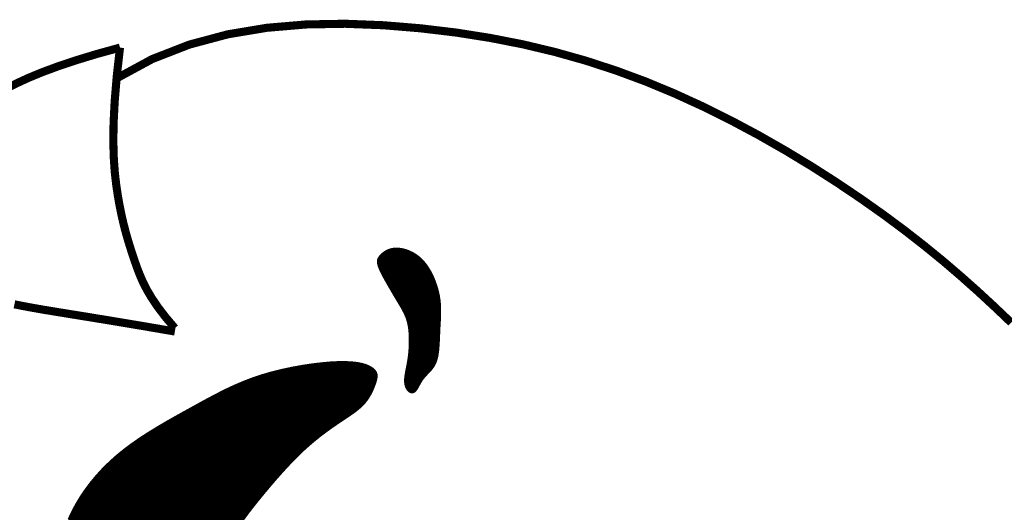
# Model space of a CAD drawing. Extents: x 0 to 11, y -19.5 to -11.
# Tile 139 of 144: x 1.852 to 2.131, y -18.16 to -18.02. Entities that reach past the tile are written whole.
import ezdxf

# ---------------------------------------------------------------- set-up
doc = ezdxf.new("R2010")
doc.units = 0
doc.header["$MEASUREMENT"] = 0
doc.layers.add('FACE', color=160, linetype='CONTINUOUS')

msp = doc.modelspace()

# ---------------------------------------------------------------- hatches: boundary and pattern name
at = {"layer": 'FACE', "linetype": 'Continuous'}
h = msp.add_hatch(dxfattribs=at)
h.set_pattern_fill('NET3', scale=0.001151, angle=-90, style=0)
h.set_pattern_definition([(270, (-0.7490775, -16.2170827), (0.000143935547, -3e-20), []), (330, (-0.7490775, -16.2170827), (7.19677734e-05, 0.00012465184), []), (30, (-0.7490775, -16.2170827), (-7.19677734e-05, 0.00012465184), [])])
h.paths.add_polyline_path([(1.90199, -18.22288), (1.90249, -18.22392), (1.90273, -18.22479), (1.90274, -18.22549), (1.90254, -18.22604), (1.90218, -18.22645), (1.90168, -18.22675), (1.90108, -18.22694), (1.9004, -18.22704), (1.89969, -18.22707), (1.89896, -18.22702), (1.89823, -18.22692), (1.89752, -18.22676), (1.89686, -18.22656), (1.89625, -18.22632), (1.89573, -18.22605), (1.89531, -18.22575), (1.89501, -18.22544), (1.89482, -18.22512), (1.89476, -18.22479), (1.89482, -18.22446), (1.895, -18.22413), (1.89529, -18.2238), (1.89571, -18.22347), (1.89624, -18.22316), (1.89689, -18.22287), (1.89762, -18.22261), (1.8984, -18.2224), (1.89921, -18.22227), (1.9, -18.22223), (1.90075, -18.22231), (1.90142, -18.22252)])
h.paths.add_polyline_path([(1.95457, -18.08701), (1.95489, -18.0867), (1.95527, -18.08639), (1.9557, -18.08609), (1.95618, -18.08581), (1.95673, -18.08558), (1.95734, -18.08539), (1.95802, -18.08527), (1.95877, -18.08523), (1.95959, -18.08527), (1.96047, -18.08541), (1.9614, -18.08566), (1.96235, -18.08601), (1.9633, -18.08648), (1.96425, -18.08706), (1.96517, -18.08777), (1.96605, -18.08862), (1.96686, -18.08959), (1.96762, -18.09068), (1.9683, -18.09185), (1.96892, -18.0931), (1.96946, -18.09439), (1.96991, -18.09571), (1.97029, -18.09702), (1.97058, -18.09831), (1.97078, -18.09957), (1.9709, -18.10078), (1.97096, -18.10197), (1.97096, -18.10314), (1.97093, -18.10431), (1.97088, -18.10548), (1.97081, -18.10665), (1.97074, -18.10785), (1.97069, -18.10908), (1.97064, -18.11031), (1.97058, -18.11154), (1.9705, -18.11274), (1.9704, -18.1139), (1.97025, -18.11499), (1.97005, -18.116), (1.96978, -18.11691), (1.96944, -18.1177), (1.96904, -18.11839), (1.9686, -18.119), (1.96812, -18.11955), (1.96763, -18.12007), (1.96714, -18.12057), (1.96667, -18.12107), (1.96623, -18.1216), (1.96582, -18.12216), (1.96546, -18.12275), (1.96512, -18.12334), (1.96481, -18.1239), (1.96452, -18.12442), (1.96423, -18.12487), (1.96394, -18.12523), (1.96364, -18.12548), (1.96333, -18.12559), (1.96302, -18.12559), (1.96271, -18.12547), (1.96241, -18.12526), (1.96213, -18.12496), (1.96189, -18.12459), (1.96169, -18.12417), (1.96154, -18.1237), (1.96145, -18.1232), (1.96141, -18.12268), (1.96141, -18.12213), (1.96146, -18.12156), (1.96153, -18.12098), (1.96163, -18.12038), (1.96174, -18.11978), (1.96186, -18.11917), (1.96198, -18.11857), (1.9621, -18.11795), (1.96221, -18.11732), (1.96232, -18.11667), (1.96242, -18.11598), (1.96252, -18.11526), (1.9626, -18.1145), (1.96266, -18.11368), (1.96272, -18.1128), (1.96275, -18.11188), (1.96276, -18.11092), (1.96274, -18.10995), (1.96269, -18.10898), (1.9626, -18.10802), (1.96247, -18.10708), (1.9623, -18.10619), (1.96207, -18.10535), (1.96181, -18.10455), (1.96151, -18.10381), (1.96119, -18.1031), (1.96084, -18.10242), (1.96048, -18.10177), (1.96011, -18.10114), (1.95974, -18.10053), (1.95938, -18.09993), (1.95903, -18.09933), (1.95867, -18.09873), (1.95831, -18.09813), (1.95795, -18.09751), (1.95758, -18.09687), (1.95719, -18.09621), (1.95679, -18.09552), (1.95638, -18.0948), (1.95595, -18.09405), (1.95553, -18.0933), (1.95513, -18.09256), (1.95476, -18.09183), (1.95442, -18.09114), (1.95414, -18.0905), (1.95392, -18.08992), (1.95378, -18.08941), (1.9537, -18.08896), (1.9537, -18.08857), (1.95376, -18.08822), (1.95388, -18.0879), (1.95406, -18.0876), (1.95429, -18.0873)])
edge = h.paths.add_edge_path()
edge.add_line((1.90175, -18.20727), (1.90338, -18.19997))
edge.add_line((1.90338, -18.19997), (1.90467, -18.19382))
edge.add_line((1.90467, -18.19382), (1.90569, -18.18867))
edge.add_line((1.90569, -18.18867), (1.90651, -18.18436))
edge.add_line((1.90651, -18.18436), (1.90721, -18.18076))
edge.add_line((1.90721, -18.18076), (1.90785, -18.1777))
edge.add_line((1.90785, -18.1777), (1.90851, -18.17504))
edge.add_line((1.90851, -18.17504), (1.90926, -18.17264))
edge.add_line((1.90926, -18.17264), (1.91016, -18.17035))
edge.add_line((1.91016, -18.17035), (1.9112, -18.16815))
edge.add_line((1.9112, -18.16815), (1.91236, -18.16602))
edge.add_line((1.91236, -18.16602), (1.91363, -18.16395))
edge.add_line((1.91363, -18.16395), (1.915, -18.16194))
edge.add_line((1.915, -18.16194), (1.91645, -18.15996))
edge.add_line((1.91645, -18.15996), (1.91796, -18.158))
edge.add_line((1.91796, -18.158), (1.91952, -18.15606))
edge.add_line((1.91952, -18.15606), (1.92111, -18.15412))
edge.add_line((1.92111, -18.15412), (1.92272, -18.1522))
edge.add_line((1.92272, -18.1522), (1.92435, -18.1503))
edge.add_line((1.92435, -18.1503), (1.92598, -18.14846))
edge.add_line((1.92598, -18.14846), (1.92762, -18.14667))
edge.add_line((1.92762, -18.14667), (1.92925, -18.14496))
edge.add_line((1.92925, -18.14496), (1.93086, -18.14334))
edge.add_line((1.93086, -18.14334), (1.93245, -18.14182))
edge.add_line((1.93245, -18.14182), (1.93401, -18.14043))
edge.add_line((1.93401, -18.14043), (1.93553, -18.13915))
edge.add_line((1.93553, -18.13915), (1.937, -18.13797))
edge.add_line((1.937, -18.13797), (1.93843, -18.13689))
edge.add_line((1.93843, -18.13689), (1.93979, -18.1359))
edge.add_line((1.93979, -18.1359), (1.94108, -18.135))
edge.add_line((1.94108, -18.135), (1.9423, -18.13417))
edge.add_line((1.9423, -18.13417), (1.94344, -18.13341))
edge.add_line((1.94344, -18.13341), (1.94448, -18.13271))
edge.add_line((1.94448, -18.13271), (1.94544, -18.13206))
edge.add_line((1.94544, -18.13206), (1.94633, -18.13144))
edge.add_line((1.94633, -18.13144), (1.94713, -18.13084))
edge.add_line((1.94713, -18.13084), (1.94787, -18.13025))
edge.add_line((1.94787, -18.13025), (1.94855, -18.12966))
edge.add_line((1.94855, -18.12966), (1.94917, -18.12904))
edge.add_line((1.94917, -18.12904), (1.94974, -18.1284))
edge.add_line((1.94974, -18.1284), (1.95026, -18.12771))
edge.add_line((1.95026, -18.12771), (1.95074, -18.12699))
edge.add_line((1.95074, -18.12699), (1.95117, -18.12625))
edge.add_line((1.95117, -18.12625), (1.95156, -18.12551))
edge.add_line((1.95156, -18.12551), (1.9519, -18.12477))
edge.add_line((1.9519, -18.12477), (1.95219, -18.12405))
edge.add_line((1.95219, -18.12405), (1.95244, -18.12337))
edge.add_line((1.95244, -18.12337), (1.95265, -18.12274))
edge.add_line((1.95265, -18.12274), (1.9528, -18.12216))
edge.add_line((1.9528, -18.12216), (1.95291, -18.12163))
edge.add_line((1.95291, -18.12163), (1.95294, -18.12116))
edge.add_line((1.95294, -18.12116), (1.95291, -18.12072))
edge.add_line((1.95291, -18.12072), (1.95279, -18.1203))
edge.add_line((1.95279, -18.1203), (1.95258, -18.11992))
edge.add_line((1.95258, -18.11992), (1.95226, -18.11954))
edge.add_line((1.95226, -18.11954), (1.95184, -18.11918))
edge.add_line((1.95184, -18.11918), (1.95129, -18.11882))
edge.add_line((1.95129, -18.11882), (1.95059, -18.11847))
edge.add_line((1.95059, -18.11847), (1.94974, -18.11815))
edge.add_line((1.94974, -18.11815), (1.9487, -18.11787))
edge.add_line((1.9487, -18.11787), (1.94746, -18.11764))
edge.add_line((1.94746, -18.11764), (1.94599, -18.11748))
edge.add_line((1.94599, -18.11748), (1.94428, -18.1174))
edge.add_line((1.94428, -18.1174), (1.9423, -18.11741))
edge.add_line((1.9423, -18.11741), (1.94004, -18.11752))
edge.add_line((1.94004, -18.11752), (1.93755, -18.11774))
edge.add_line((1.93755, -18.11774), (1.93487, -18.11806))
edge.add_line((1.93487, -18.11806), (1.93207, -18.11848))
edge.add_line((1.93207, -18.11848), (1.92919, -18.119))
edge.add_line((1.92919, -18.119), (1.92629, -18.11962))
edge.add_line((1.92629, -18.11962), (1.92342, -18.12033))
edge.add_line((1.92342, -18.12033), (1.92063, -18.12114))
edge.add_line((1.92063, -18.12114), (1.91797, -18.12203))
edge.add_line((1.91797, -18.12203), (1.91542, -18.12301))
edge.add_line((1.91542, -18.12301), (1.91295, -18.12406))
edge.add_line((1.91295, -18.12406), (1.91055, -18.12518))
edge.add_line((1.91055, -18.12518), (1.90819, -18.12637))
edge.add_line((1.90819, -18.12637), (1.90584, -18.1276))
edge.add_line((1.90584, -18.1276), (1.90347, -18.12888))
edge.add_line((1.90347, -18.12888), (1.90108, -18.1302))
edge.add_line((1.90108, -18.1302), (1.89863, -18.13155))
edge.add_line((1.89863, -18.13155), (1.89614, -18.13294))
edge.add_line((1.89614, -18.13294), (1.89363, -18.13436))
edge.add_line((1.89363, -18.13436), (1.89114, -18.13583))
edge.add_line((1.89114, -18.13583), (1.88867, -18.13734))
edge.add_line((1.88867, -18.13734), (1.88626, -18.13889))
edge.add_line((1.88626, -18.13889), (1.88392, -18.14051))
edge.add_line((1.88392, -18.14051), (1.88168, -18.14218))
edge.add_line((1.88168, -18.14218), (1.87956, -18.1439))
edge.add_line((1.87956, -18.1439), (1.87756, -18.14569))
edge.add_line((1.87756, -18.14569), (1.87568, -18.14754))
edge.add_line((1.87568, -18.14754), (1.87393, -18.14944))
edge.add_line((1.87393, -18.14944), (1.87229, -18.15139))
edge.add_line((1.87229, -18.15139), (1.87078, -18.15339))
edge.add_line((1.87078, -18.15339), (1.86938, -18.15544))
edge.add_line((1.86938, -18.15544), (1.86811, -18.15754))
edge.add_line((1.86811, -18.15754), (1.86696, -18.15969))
edge.add_line((1.86696, -18.15969), (1.86594, -18.16186))
edge.add_line((1.86594, -18.16186), (1.86504, -18.16405))
edge.add_line((1.86504, -18.16405), (1.86428, -18.16625))
edge.add_line((1.86428, -18.16625), (1.86365, -18.16845))
edge.add_line((1.86365, -18.16845), (1.86316, -18.17062))
edge.add_line((1.86316, -18.17062), (1.86282, -18.17275))
edge.add_line((1.86282, -18.17275), (1.86262, -18.17484))
edge.add_line((1.86262, -18.17484), (1.86258, -18.17688))
edge.add_line((1.86258, -18.17688), (1.86268, -18.17884))
edge.add_line((1.86268, -18.17884), (1.86292, -18.18075))
edge.add_line((1.86292, -18.18075), (1.86329, -18.18258))
edge.add_line((1.86329, -18.18258), (1.8638, -18.18435))
edge.add_line((1.8638, -18.18435), (1.86443, -18.18605))
edge.add_line((1.86443, -18.18605), (1.86517, -18.18768))
edge.add_line((1.86517, -18.18768), (1.86603, -18.18923))
edge.add_line((1.86603, -18.18923), (1.86699, -18.19071))
edge.add_line((1.86699, -18.19071), (1.86804, -18.19211))
edge.add_line((1.86804, -18.19211), (1.86916, -18.19343))
edge.add_line((1.86916, -18.19343), (1.87033, -18.19467))
edge.add_line((1.87033, -18.19467), (1.87155, -18.19582))
edge.add_line((1.87155, -18.19582), (1.87278, -18.19689))
edge.add_line((1.87278, -18.19689), (1.87402, -18.19787))
edge.add_line((1.87402, -18.19787), (1.87525, -18.19876))
edge.add_line((1.87525, -18.19876), (1.87644, -18.19957))
edge.add_line((1.87644, -18.19957), (1.8776, -18.20029))
edge.add_line((1.8776, -18.20029), (1.87872, -18.20093))
edge.add_line((1.87872, -18.20093), (1.87978, -18.20151))
edge.add_line((1.87978, -18.20151), (1.88077, -18.20203))
edge.add_line((1.88077, -18.20203), (1.88171, -18.20249))
edge.add_line((1.88171, -18.20249), (1.88256, -18.20291))
edge.add_line((1.88256, -18.20291), (1.88333, -18.20329))
edge.add_line((1.88333, -18.20329), (1.88402, -18.20364))
edge.add_line((1.88402, -18.20364), (1.88463, -18.20396))
edge.add_line((1.88463, -18.20396), (1.8852, -18.20425))
edge.add_line((1.8852, -18.20425), (1.88573, -18.20453))
edge.add_line((1.88573, -18.20453), (1.88624, -18.20479))
edge.add_line((1.88624, -18.20479), (1.88677, -18.20503))
edge.add_line((1.88677, -18.20503), (1.88732, -18.20526))
edge.add_line((1.88732, -18.20526), (1.88792, -18.20548))
edge.add_line((1.88792, -18.20548), (1.88858, -18.20569))
edge.add_line((1.88858, -18.20569), (1.88929, -18.2059))
edge.add_line((1.88929, -18.2059), (1.89004, -18.2061))
edge.add_line((1.89004, -18.2061), (1.89081, -18.20629))
edge.add_line((1.89081, -18.20629), (1.89159, -18.20648))
edge.add_line((1.89159, -18.20648), (1.89236, -18.20666))
edge.add_line((1.89236, -18.20666), (1.8931, -18.20684))
edge.add_line((1.8931, -18.20684), (1.89381, -18.20702))
edge.add_line((1.89381, -18.20702), (1.89447, -18.20719))
edge.add_line((1.89447, -18.20719), (1.89509, -18.20737))
edge.add_line((1.89509, -18.20737), (1.89566, -18.20756))
edge.add_line((1.89566, -18.20756), (1.8962, -18.20778))
edge.add_line((1.8962, -18.20778), (1.89672, -18.20803))
edge.add_line((1.89672, -18.20803), (1.89721, -18.20832))
edge.add_line((1.89721, -18.20832), (1.89769, -18.20866))
edge.add_line((1.89769, -18.20866), (1.89817, -18.20906))
edge.add_line((1.89817, -18.20906), (1.89864, -18.20952))
edge.add_line((1.89864, -18.20952), (1.89911, -18.20994))
edge.add_line((1.89911, -18.20994), (1.89958, -18.21025))
edge.add_line((1.89958, -18.21025), (1.90004, -18.21033))
edge.add_line((1.90004, -18.21033), (1.90049, -18.21009))
edge.add_line((1.90049, -18.21009), (1.90093, -18.20944))
edge.add_line((1.90093, -18.20944), (1.90136, -18.20828))
edge.add_line((1.90136, -18.20828), (1.90177, -18.20651))

# ---------------------------------------------------------------- linework, layer by layer
at = {"layer": 'FACE', "color": 7}
for points, const_width in [([(2.13315, -18.10601), (2.12852, -18.1016), (2.1238, -18.09724), (2.11895, -18.09292), (2.1139, -18.0886), (2.10859, -18.08427), (2.10298, -18.07989), (2.09699, -18.07545), (2.0906, -18.07093), (2.08383, -18.06637), (2.07672, -18.06182), (2.06932, -18.05734), (2.06166, -18.05296), (2.0538, -18.04876), (2.04578, -18.04477), (2.03764, -18.04105), (2.02941, -18.03763), (2.02105, -18.03454), (2.01252, -18.03176), (2.00377, -18.02929), (1.99475, -18.02714), (1.98542, -18.02531), (1.97572, -18.02378), (1.9656, -18.02257), (1.95506, -18.0217), (1.94418, -18.02128), (1.93311, -18.02148), (1.92196, -18.02243), (1.91089, -18.02428), (1.90001, -18.02719), (1.88945, -18.0313), (1.87936, -18.03677)], 0.0023), ([(1.88033, -18.02804), (1.87366, -18.02988), (1.8678, -18.03166), (1.86268, -18.03338), (1.85822, -18.03503), (1.85435, -18.03663), (1.85098, -18.03818), (1.84803, -18.03967)], 0.0023), ([(1.88033, -18.02804), (1.87941, -18.0362), (1.87882, -18.04329), (1.87851, -18.04943), (1.87844, -18.05473), (1.87857, -18.05932), (1.87884, -18.0633), (1.87924, -18.06679), (1.8797, -18.06991), (1.8802, -18.07276), (1.88073, -18.07538), (1.88129, -18.07781), (1.88187, -18.08008), (1.88247, -18.08223), (1.8831, -18.08429), (1.88374, -18.08629), (1.8844, -18.08826), (1.88509, -18.09024), (1.88586, -18.09226), (1.88677, -18.09438), (1.8879, -18.09661), (1.88931, -18.09901), (1.89107, -18.10161), (1.89324, -18.10445), (1.89589, -18.10757)], 0.0023), ([(1.89589, -18.10854), (1.88807, -18.1072), (1.88128, -18.10606), (1.8754, -18.10509), (1.87031, -18.10426), (1.86592, -18.10355), (1.86209, -18.10293), (1.85873, -18.10238), (1.85571, -18.10185), (1.85294, -18.10134), (1.85038, -18.10084)], 0.0023), ([(1.915, -18.16194), (1.91645, -18.15996), (1.91796, -18.158), (1.91952, -18.15606), (1.92111, -18.15412), (1.92272, -18.1522), (1.92435, -18.1503), (1.92598, -18.14846), (1.92762, -18.14667), (1.92925, -18.14496), (1.93086, -18.14334), (1.93245, -18.14182), (1.93401, -18.14043), (1.93553, -18.13915), (1.937, -18.13797), (1.93843, -18.13689), (1.93979, -18.1359), (1.94108, -18.135), (1.9423, -18.13417), (1.94344, -18.13341), (1.94448, -18.13271), (1.94544, -18.13206), (1.94633, -18.13144), (1.94713, -18.13084), (1.94787, -18.13025), (1.94855, -18.12966), (1.94917, -18.12904), (1.94974, -18.1284), (1.95026, -18.12771), (1.95074, -18.12699), (1.95117, -18.12625), (1.95156, -18.12551), (1.9519, -18.12477), (1.95219, -18.12405), (1.95244, -18.12337), (1.95265, -18.12274), (1.9528, -18.12216), (1.95291, -18.12163), (1.95294, -18.12116), (1.95291, -18.12072), (1.95279, -18.1203), (1.95258, -18.11992), (1.95226, -18.11954), (1.95184, -18.11918), (1.95129, -18.11882), (1.95059, -18.11847), (1.94974, -18.11815), (1.9487, -18.11787), (1.94746, -18.11764), (1.94599, -18.11748), (1.94428, -18.1174), (1.9423, -18.11741), (1.94004, -18.11752), (1.93755, -18.11774), (1.93487, -18.11806), (1.93207, -18.11848), (1.92919, -18.119), (1.92629, -18.11962), (1.92342, -18.12033), (1.92063, -18.12114), (1.91797, -18.12203), (1.91542, -18.12301), (1.91295, -18.12406), (1.91055, -18.12518), (1.90819, -18.12637), (1.90584, -18.1276), (1.90347, -18.12888), (1.90108, -18.1302), (1.89863, -18.13155), (1.89614, -18.13294), (1.89363, -18.13436), (1.89114, -18.13583), (1.88867, -18.13734), (1.88626, -18.13889), (1.88392, -18.14051), (1.88168, -18.14218), (1.87956, -18.1439), (1.87756, -18.14569), (1.87568, -18.14754), (1.87393, -18.14944), (1.87229, -18.15139), (1.87078, -18.15339), (1.86938, -18.15544), (1.86811, -18.15754), (1.86696, -18.15969), (1.86594, -18.16186)], 0.000969)]:
    msp.add_lwpolyline(points, dxfattribs=dict(at, const_width=const_width))
at = {"layer": 'FACE', "color": 7, "const_width": 0.000969}
msp.add_lwpolyline([(1.95457, -18.08701), (1.95489, -18.0867), (1.95527, -18.08639), (1.9557, -18.08609), (1.95618, -18.08581), (1.95673, -18.08558), (1.95734, -18.08539), (1.95802, -18.08527), (1.95877, -18.08523), (1.95959, -18.08527), (1.96047, -18.08541), (1.9614, -18.08566), (1.96235, -18.08601), (1.9633, -18.08648), (1.96425, -18.08706), (1.96517, -18.08777), (1.96605, -18.08862), (1.96686, -18.08959), (1.96762, -18.09068), (1.9683, -18.09185), (1.96892, -18.0931), (1.96946, -18.09439), (1.96991, -18.09571), (1.97029, -18.09702), (1.97058, -18.09831), (1.97078, -18.09957), (1.9709, -18.10078), (1.97096, -18.10197), (1.97096, -18.10314), (1.97093, -18.10431), (1.97088, -18.10548), (1.97081, -18.10665), (1.97074, -18.10785), (1.97069, -18.10908), (1.97064, -18.11031), (1.97058, -18.11154), (1.9705, -18.11274), (1.9704, -18.1139), (1.97025, -18.11499), (1.97005, -18.116), (1.96978, -18.11691), (1.96944, -18.1177), (1.96904, -18.11839), (1.9686, -18.119), (1.96812, -18.11955), (1.96763, -18.12007), (1.96714, -18.12057), (1.96667, -18.12107), (1.96623, -18.1216), (1.96582, -18.12216), (1.96546, -18.12275), (1.96512, -18.12334), (1.96481, -18.1239), (1.96452, -18.12442), (1.96423, -18.12487), (1.96394, -18.12523), (1.96364, -18.12548), (1.96333, -18.12559), (1.96302, -18.12559), (1.96271, -18.12547), (1.96241, -18.12526), (1.96213, -18.12496), (1.96189, -18.12459), (1.96169, -18.12417), (1.96154, -18.1237), (1.96145, -18.1232), (1.96141, -18.12268), (1.96141, -18.12213), (1.96146, -18.12156), (1.96153, -18.12098), (1.96163, -18.12038), (1.96174, -18.11978), (1.96186, -18.11917), (1.96198, -18.11857), (1.9621, -18.11795), (1.96221, -18.11732), (1.96232, -18.11667), (1.96242, -18.11598), (1.96252, -18.11526), (1.9626, -18.1145), (1.96266, -18.11368), (1.96272, -18.1128), (1.96275, -18.11188), (1.96276, -18.11092), (1.96274, -18.10995), (1.96269, -18.10898), (1.9626, -18.10802), (1.96247, -18.10708), (1.9623, -18.10619), (1.96207, -18.10535), (1.96181, -18.10455), (1.96151, -18.10381), (1.96119, -18.1031), (1.96084, -18.10242), (1.96048, -18.10177), (1.96011, -18.10114), (1.95974, -18.10053), (1.95938, -18.09993), (1.95903, -18.09933), (1.95867, -18.09873), (1.95831, -18.09813), (1.95795, -18.09751), (1.95758, -18.09687), (1.95719, -18.09621), (1.95679, -18.09552), (1.95638, -18.0948), (1.95595, -18.09405), (1.95553, -18.0933), (1.95513, -18.09256), (1.95476, -18.09183), (1.95442, -18.09114), (1.95414, -18.0905), (1.95392, -18.08992), (1.95378, -18.08941), (1.9537, -18.08896), (1.9537, -18.08857), (1.95376, -18.08822), (1.95388, -18.0879), (1.95406, -18.0876), (1.95429, -18.0873)], close=True, dxfattribs=at)

doc.saveas('drawing.dxf')
